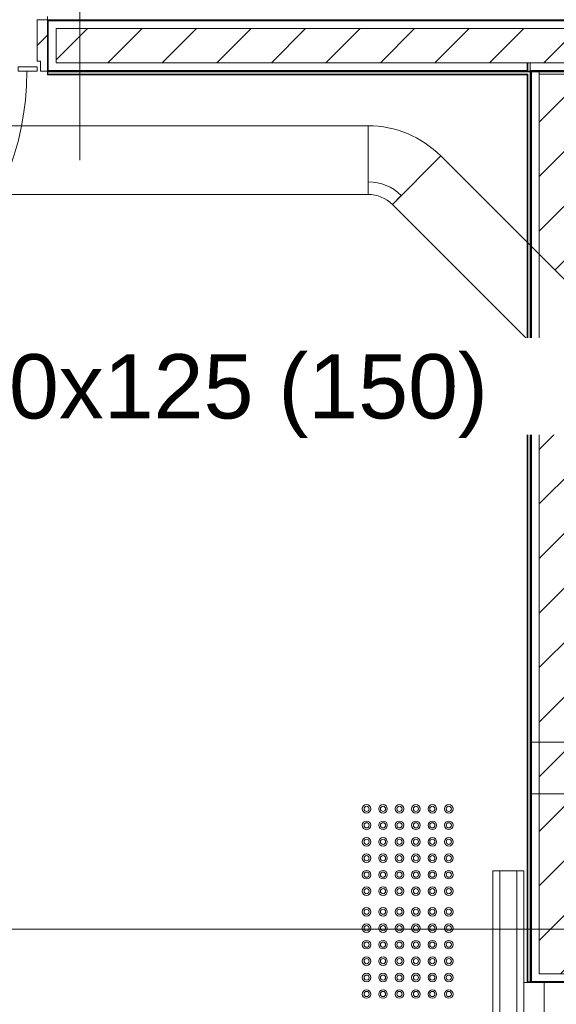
# Model space of a CAD drawing. Header units: metres. Extents: x 3 to 42.2, y -72.9 to -48.7.
# Tile 30 of 189: x 36.1 to 37.7, y -66.6 to -63.7. Entities that reach past the tile are written whole.
import ezdxf

# ---------------------------------------------------------------- set-up
doc = ezdxf.new("R2010")
doc.units = ezdxf.units.M
for name, color, linetype, lineweight in [('A-COLS', 7, 'Continuous', 18), ('A-DOOR', 7, 'Continuous', 18), ('A-GENM', 7, 'Continuous', 18), ('A-WALL', 7, 'Continuous', 18), ('A-WALL-PATT', 7, 'Continuous', 18), ('DUTOS', 7, 'Continuous', 18), ('G-ANNO-SYMB', 7, 'Continuous', 9), ('M-HVAC-DUCT', 7, 'Continuous', 18), ('Q-SPCQ', 7, 'Continuous', 18), ('S-COLS', 7, 'Continuous', 18)]:
    doc.layers.add(name, color=color, linetype=linetype, lineweight=lineweight)
doc.layers.add('M-HVAC-DUCT-IDEN', color=1, linetype='Continuous', lineweight=9, true_color=0xff0000)
doc.styles.add('Arial_1', font='arial.ttf', dxfattribs={"height": 0.1875})
pattern_1 = [(50, (21.555, -62.929), (0.546555, -0.047815), [0.05715, -0.62865]), (355, (21.555, -62.929), (-0.105728, 0.573166), [0.04572, -0.50292]), (100.451, (21.601, -62.933), (0.440828, 0.525349), [0.04857, -0.53427]), (46.184, (21.555, -62.776), (0.813237, -0.12613), [0.08573, -0.94298]), (96.636, (21.623, -62.787), (0.712212, 0.742287), [0.07286, -0.80141]), (351.184, (21.555, -62.776), (0.712217, 0.742274), [0.06858, -0.75438]), (21, (21.631, -62.814), (0.454846, -0.306795), [0.05715, -0.62865]), (326, (21.631, -62.814), (0.185405, 0.55256), [0.04572, -0.50292]), (71.451, (21.669, -62.84), (0.640251, 0.245763), [0.04857, -0.53427]), (37.5, (21.555, -62.929), (0.009261, 0.2536672), [0.02515, -0.47168, 0.02515, -0.48539, -0.50482]), (37.5, (21.555, -62.929), (0.009261, 0.2536672), [-1.007, 0.02515, -0.47968]), (7.5, (21.555, -62.929), (0.200456, 0.300546), [0.02515, -0.26594, 0.02515, -0.46025, -0.1924]), (7.5, (21.555, -62.929), (0.200456, 0.300546), [-0.77648, 0.02515, -0.16726]), (327.5, (21.385, -62.929), (0.4067682, -0.0171882), [0.02515, -0.16535, 0.02515, -0.56921, -0.78867]), (327.5, (21.385, -62.929), (0.4067682, -0.0171882), [-0.78486, 0.02515, -0.76352]), (317.5, (21.309, -62.929), (0.444383, 0.0762794), [0.02515, -0.2225, 0.02515, -0.36957, -0.56007]), (317.5, (21.309, -62.929), (0.444383, 0.0762794), [-0.64237, 0.02515, -0.53492])]
pattern_2 = [(45, (21.555, -62.929), (-0.0795495, 0.0795495), [])]
pattern_3 = [(0, (21.555, -62.929), (0.381, 0.381), [0.1905, -0.5715]), (45, (21.65, -62.929), (-1.90495, 1.90495), []), (90, (21.65, -63.024), (-0.381, 0.381), [0.1905, -0.5715])]

# ---------------------------------------------------------------- blocks, each defined once
blk = doc.blocks.new('porta de vidro sala de aula - SALAS DE AULAS E LABORATÓRIOS-7229952-1PAV')
at = {"layer": 'A-DOOR', "true_color": 0xbababa}
h = blk.add_hatch(dxfattribs=at)
h.set_pattern_fill('FP_6', color=9, style=0, pattern_type=2)
h.set_pattern_definition([(45, (-14.182, 0.89275), (-0.33676, 0.33676), []), (45, (-14.063, 0.89275), (0, 0.673519), []), (45, (-14.301, 0.89275), (0, 0.673519), [])])
h.paths.add_polyline_path([(0.45, -0.075), (0.45, 0.075), (0.42, 0.075), (0.42, -0.045), (0.43, -0.045), (0.43, -0.075)])
h.paths.add_polyline_path([(-0.43, -0.075), (-0.43, -0.045), (-0.42, -0.045), (-0.42, 0.075), (-0.45, 0.075), (-0.45, -0.075)])
at = {"layer": 'A-DOOR', "color": 253, "true_color": 0xaaaaaa}
for p, q in [((-0.42, 0.075), (-0.45, 0.075)), ((-0.42, -0.045), (-0.42, 0.075)), ((0.45, 0.075), (0.42, 0.075)), ((0.42, 0.075), (0.42, -0.045)), ((-0.43, -0.075), (-0.43, -0.045)), ((-0.43, -0.045), (-0.42, -0.045)), ((0.42, -0.045), (0.43, -0.045)), ((0.43, -0.045), (0.43, -0.075)), ((-0.45, -0.075), (-0.43, -0.075)), ((-0.43, -0.075), (-0.4, -0.075)), ((-0.43, -0.895), (-0.43, -0.075)), ((-0.4, -0.075), (-0.4, -0.895)), ((0.365, -0.0615), (0.42, -0.0615)), ((0.365, -0.075), (0.365, -0.0615)), ((0.42, -0.075), (0.365, -0.075)), ((0.42, -0.075), (0.42, -0.0615)), ((0.43, -0.075), (0.45, -0.075)), ((-0.435, -0.37), (-0.43, -0.37)), ((-0.435, -0.42), (-0.435, -0.37)), ((-0.395, -0.37), (-0.4, -0.37)), ((-0.395, -0.42), (-0.395, -0.37)), ((-0.46, -0.375), (-0.435, -0.375)), ((-0.37, -0.375), (-0.395, -0.375)), ((-0.51, -0.765), (-0.51, -0.425)), ((-0.47, -0.425), (-0.47, -0.705)), ((-0.435, -0.415), (-0.46, -0.415)), ((-0.43, -0.42), (-0.435, -0.42)), ((-0.4, -0.42), (-0.395, -0.42)), ((-0.395, -0.415), (-0.37, -0.415)), ((-0.36, -0.425), (-0.36, -0.705)), ((-0.32, -0.765), (-0.32, -0.425)), ((-0.485, -0.705), (-0.485, -0.775)), ((-0.465, -0.705), (-0.485, -0.705)), ((-0.465, -0.775), (-0.465, -0.705)), ((-0.365, -0.775), (-0.365, -0.705)), ((-0.365, -0.705), (-0.345, -0.705)), ((-0.345, -0.705), (-0.345, -0.775)), ((-0.46, -0.775), (-0.435, -0.775)), ((-0.435, -0.77), (-0.43, -0.77)), ((-0.435, -0.82), (-0.435, -0.77)), ((-0.395, -0.77), (-0.4, -0.77)), ((-0.395, -0.82), (-0.395, -0.77)), ((-0.37, -0.775), (-0.395, -0.775)), ((-0.435, -0.785), (-0.455, -0.785)), ((-0.395, -0.785), (-0.375, -0.785)), ((-0.435, -0.815), (-0.46, -0.815)), ((-0.455, -0.805), (-0.435, -0.805)), ((-0.43, -0.82), (-0.435, -0.82)), ((-0.4, -0.82), (-0.395, -0.82)), ((-0.375, -0.805), (-0.395, -0.805)), ((-0.395, -0.815), (-0.37, -0.815)), ((-0.4, -0.895), (-0.43, -0.895))]:
    blk.add_line(p, q, dxfattribs=at)
for centre, radius, start, end in [((-0.43, -0.075), 0.82, 270, 0), ((-0.46, -0.425), 0.05, 90, 180), ((-0.37, -0.425), 0.05, 0, 90), ((-0.46, -0.425), 0.01, 90, 180), ((-0.37, -0.425), 0.01, 0, 90), ((-0.46, -0.765), 0.05, 180, 270), ((-0.455, -0.775), 0.03, 180, 270), ((-0.46, -0.765), 0.01, 240, 270), ((-0.455, -0.775), 0.01, 180, 270), ((-0.375, -0.775), 0.01, 270, 0), ((-0.375, -0.775), 0.03, 270, 360), ((-0.37, -0.765), 0.05, 270, 0), ((-0.37, -0.765), 0.01, 270, 300)]:
    blk.add_arc(centre, radius, start, end, dxfattribs=at)
blk = doc.blocks.new('Porta do elevador _2_ - Porta do elevador-8642129-1PAV')
at = {"layer": 'Q-SPCQ', "color": 253, "true_color": 0xaaaaaa}
for p, q in [((-0.425, -0.095), (-0.425, -0.035)), ((-0.425, -0.035), (-0.275, -0.035)), ((-0.275, -0.035), (-0.275, -0.095)), ((0.675, -0.035), (0.525, -0.035)), ((0.525, -0.035), (0.525, -0.185)), ((0.675, -0.185), (0.675, -0.035)), ((-0.275, -0.075), (0.525, -0.075)), ((-0.75, -0.185), (-0.75, -0.095)), ((-0.75, -0.095), (-0.425, -0.095)), ((-0.275, -0.095), (-0.425, -0.095)), ((-0.275, -0.095), (0.125, -0.095)), ((-0.275, -0.095), (-0.275, -0.135)), ((0.125, -0.135), (0.125, -0.095)), ((0.125, -0.095), (0.525, -0.095)), ((-0.275, -0.115), (-0.75, -0.115)), ((-0.275, -0.135), (0.125, -0.135)), ((0.125, -0.165), (-0.75, -0.165)), ((0.125, -0.145), (0.525, -0.145)), ((0.125, -0.185), (0.125, -0.145)), ((0.125, -0.185), (-0.75, -0.185)), ((0.525, -0.185), (0.125, -0.185)), ((0.525, -0.185), (0.675, -0.185))]:
    blk.add_line(p, q, dxfattribs=at)
blk = doc.blocks.new('_ARQPWR_ACS Piso tátil de alerta - 30 cm Inox-7195133-1PAV')
at = {"layer": 'A-GENM', "color": 253, "true_color": 0xaaaaaa}
for centre, radius, start, end in [((-0.12, 0.12), 0.0125, 0, 180), ((-0.12, 0.12), 0.0125, 180, 360), ((-0.12, 0.12), 0.0075, 360, 180), ((-0.12, 0.12), 0.0075, 180, 360), ((-0.072, 0.12), 0.0125, 0, 180), ((-0.072, 0.12), 0.0125, 180, 360), ((-0.072, 0.12), 0.0075, 360, 180), ((-0.072, 0.12), 0.0075, 180, 360), ((-0.024, 0.12), 0.0125, 0, 180), ((-0.024, 0.12), 0.0125, 180, 360), ((-0.024, 0.12), 0.0075, 360, 180), ((-0.024, 0.12), 0.0075, 180, 360), ((0.024, 0.12), 0.0125, 0, 180), ((0.024, 0.12), 0.0125, 180, 360), ((0.024, 0.12), 0.0075, 360, 180), ((0.024, 0.12), 0.0075, 180, 360), ((0.072, 0.12), 0.0125, 0, 180), ((0.072, 0.12), 0.0125, 180, 360), ((0.072, 0.12), 0.0075, 360, 180), ((0.072, 0.12), 0.0075, 180, 360), ((0.12, 0.12), 0.0125, 0, 180), ((0.12, 0.12), 0.0125, 180, 360), ((0.12, 0.12), 0.0075, 360, 180), ((0.12, 0.12), 0.0075, 180, 360), ((-0.12, 0.072), 0.0125, 0, 180), ((-0.12, 0.072), 0.0125, 180, 360), ((-0.12, 0.072), 0.0075, 360, 180), ((-0.12, 0.072), 0.0075, 180, 360), ((-0.072, 0.072), 0.0125, 0, 180), ((-0.072, 0.072), 0.0125, 180, 360), ((-0.072, 0.072), 0.0075, 360, 180), ((-0.072, 0.072), 0.0075, 180, 360), ((-0.024, 0.072), 0.0125, 0, 180), ((-0.024, 0.072), 0.0125, 180, 360), ((-0.024, 0.072), 0.0075, 360, 180), ((-0.024, 0.072), 0.0075, 180, 360), ((0.024, 0.072), 0.0125, 0, 180), ((0.024, 0.072), 0.0125, 180, 360), ((0.024, 0.072), 0.0075, 360, 180), ((0.024, 0.072), 0.0075, 180, 360), ((0.072, 0.072), 0.0125, 0, 180), ((0.072, 0.072), 0.0125, 180, 360), ((0.072, 0.072), 0.0075, 360, 180), ((0.072, 0.072), 0.0075, 180, 360), ((0.12, 0.072), 0.0125, 0, 180), ((0.12, 0.072), 0.0125, 180, 360), ((0.12, 0.072), 0.0075, 360, 180), ((0.12, 0.072), 0.0075, 180, 360), ((-0.12, 0.024), 0.0125, 0, 180), ((-0.12, 0.024), 0.0075, 360, 180), ((-0.072, 0.024), 0.0125, 0, 180), ((-0.072, 0.024), 0.0075, 360, 180), ((-0.024, 0.024), 0.0125, 0, 180), ((-0.024, 0.024), 0.0075, 360, 180), ((0.024, 0.024), 0.0125, 0, 180), ((0.024, 0.024), 0.0075, 360, 180), ((0.072, 0.024), 0.0125, 0, 180), ((0.072, 0.024), 0.0075, 360, 180), ((0.12, 0.024), 0.0125, 0, 180), ((0.12, 0.024), 0.0075, 360, 180), ((-0.12, 0.024), 0.0125, 180, 360), ((-0.12, 0.024), 0.0075, 180, 360), ((-0.072, 0.024), 0.0125, 180, 360), ((-0.072, 0.024), 0.0075, 180, 360), ((-0.024, 0.024), 0.0125, 180, 360), ((-0.024, 0.024), 0.0075, 180, 360), ((0.024, 0.024), 0.0125, 180, 360), ((0.024, 0.024), 0.0075, 180, 360), ((0.072, 0.024), 0.0125, 180, 360), ((0.072, 0.024), 0.0075, 180, 360), ((0.12, 0.024), 0.0125, 180, 360), ((0.12, 0.024), 0.0075, 180, 360), ((-0.12, -0.024), 0.0125, 0, 180), ((-0.12, -0.024), 0.0125, 180, 360), ((-0.12, -0.024), 0.0075, 360, 180), ((-0.12, -0.024), 0.0075, 180, 360), ((-0.072, -0.024), 0.0125, 0, 180), ((-0.072, -0.024), 0.0125, 180, 360), ((-0.072, -0.024), 0.0075, 360, 180), ((-0.072, -0.024), 0.0075, 180, 360), ((-0.024, -0.024), 0.0125, 0, 180), ((-0.024, -0.024), 0.0125, 180, 360), ((-0.024, -0.024), 0.0075, 360, 180), ((-0.024, -0.024), 0.0075, 180, 360), ((0.024, -0.024), 0.0125, 0, 180), ((0.024, -0.024), 0.0125, 180, 360), ((0.024, -0.024), 0.0075, 360, 180), ((0.024, -0.024), 0.0075, 180, 360), ((0.072, -0.024), 0.0125, 0, 180), ((0.072, -0.024), 0.0125, 180, 360), ((0.072, -0.024), 0.0075, 360, 180), ((0.072, -0.024), 0.0075, 180, 360), ((0.12, -0.024), 0.0125, 0, 180), ((0.12, -0.024), 0.0125, 180, 360), ((0.12, -0.024), 0.0075, 360, 180), ((0.12, -0.024), 0.0075, 180, 360), ((-0.12, -0.072), 0.0125, 0, 180), ((-0.12, -0.072), 0.0125, 180, 360), ((-0.12, -0.072), 0.0075, 360, 180), ((-0.12, -0.072), 0.0075, 180, 360), ((-0.072, -0.072), 0.0125, 0, 180), ((-0.072, -0.072), 0.0125, 180, 360), ((-0.072, -0.072), 0.0075, 360, 180), ((-0.072, -0.072), 0.0075, 180, 360), ((-0.024, -0.072), 0.0125, 0, 180), ((-0.024, -0.072), 0.0125, 180, 360), ((-0.024, -0.072), 0.0075, 360, 180), ((-0.024, -0.072), 0.0075, 180, 360), ((0.024, -0.072), 0.0125, 0, 180), ((0.024, -0.072), 0.0125, 180, 360), ((0.024, -0.072), 0.0075, 360, 180), ((0.024, -0.072), 0.0075, 180, 360), ((0.072, -0.072), 0.0125, 0, 180), ((0.072, -0.072), 0.0125, 180, 360), ((0.072, -0.072), 0.0075, 360, 180), ((0.072, -0.072), 0.0075, 180, 360), ((0.12, -0.072), 0.0125, 0, 180), ((0.12, -0.072), 0.0125, 180, 360), ((0.12, -0.072), 0.0075, 360, 180), ((0.12, -0.072), 0.0075, 180, 360), ((-0.12, -0.12), 0.0125, 0, 180), ((-0.12, -0.12), 0.0075, 360, 180), ((-0.072, -0.12), 0.0125, 0, 180), ((-0.072, -0.12), 0.0075, 360, 180), ((-0.024, -0.12), 0.0125, 0, 180), ((-0.024, -0.12), 0.0075, 360, 180), ((0.024, -0.12), 0.0125, 0, 180), ((0.024, -0.12), 0.0075, 360, 180), ((0.072, -0.12), 0.0125, 0, 180), ((0.072, -0.12), 0.0075, 360, 180), ((0.12, -0.12), 0.0125, 0, 180), ((0.12, -0.12), 0.0075, 360, 180), ((-0.12, -0.12), 0.0125, 180, 360), ((-0.12, -0.12), 0.0075, 180, 360), ((-0.072, -0.12), 0.0125, 180, 360), ((-0.072, -0.12), 0.0075, 180, 360), ((-0.024, -0.12), 0.0125, 180, 360), ((-0.024, -0.12), 0.0075, 180, 360), ((0.024, -0.12), 0.0125, 180, 360), ((0.024, -0.12), 0.0075, 180, 360), ((0.072, -0.12), 0.0125, 180, 360), ((0.072, -0.12), 0.0075, 180, 360), ((0.12, -0.12), 0.0125, 180, 360), ((0.12, -0.12), 0.0075, 180, 360)]:
    blk.add_arc(centre, radius, start, end, dxfattribs=at)
blk = doc.blocks.new('4 GRE - ESCOLA DE CINEMA E AUDIOVISUAL CINE REX R07_rvt-1-1PAV')
at = {"layer": 'A-WALL-PATT', "true_color": 0xeaeaea}
h = blk.add_hatch(dxfattribs=at)
h.set_pattern_fill('FP_21', color=254, style=0, pattern_type=2)
h.set_pattern_definition(pattern_3)
h.paths.add_polyline_path([(39.8685, -63.7464), (39.8685, -63.7454), (36.1888, -63.7449), (36.1888, -63.7414), (36.1873, -63.7414), (36.1873, -63.7464), (39.6846, -63.7464)])
h.paths.add_polyline_path([(35.2873, -63.7464), (35.2873, -63.7414), (35.2858, -63.7414), (35.2858, -63.7449), (35.1671, -63.7449), (35.1671, -63.7464), (35.2154, -63.7464)])
at = {"layer": 'A-WALL-PATT', "true_color": 0xd4d4d4}
h = blk.add_hatch(dxfattribs=at)
h.set_pattern_fill('FP_1', color=254, style=0, pattern_type=2)
h.set_pattern_definition(pattern_1)
h.paths.add_polyline_path([(36.1898, -63.8214), (36.1898, -63.7489), (39.8685, -63.7489), (39.8685, -63.7464), (36.1873, -63.7464), (36.1873, -63.8214)])
h.paths.add_polyline_path([(35.2848, -63.8214), (35.2873, -63.8214), (35.2873, -63.7464), (35.1671, -63.7464), (35.1671, -63.7489), (35.2848, -63.7489)])
h = blk.add_hatch(dxfattribs=at)
h.set_pattern_fill('FP_2', color=254, style=0, pattern_type=2)
h.set_pattern_definition(pattern_2)
h.paths.add_polyline_path([(39.6846, -63.8714), (39.8685, -63.8714), (39.8685, -63.7714), (36.2123, -63.7714), (36.2123, -63.8714), (39.0682, -63.8714)])
h.paths.add_polyline_path([(35.2154, -63.8714), (35.2623, -63.8714), (35.2623, -63.7714), (35.1421, -63.7714), (35.1421, -63.8714), (35.1671, -63.8714)])
h = blk.add_hatch(dxfattribs=at)
h.set_pattern_fill('FP_1', color=254, style=0, pattern_type=2)
h.set_pattern_definition(pattern_1)
h.paths.add_polyline_path([(39.8685, -63.8964), (39.8685, -63.8939), (38.1671, -63.8939), (38.1672, -63.8964), (39.6846, -63.8964)])
h.paths.add_polyline_path([(37.6812, -63.8964), (38.1176, -63.8959), (38.1175, -63.8939), (37.5958, -63.8939), (37.5958, -63.8964), (37.5973, -63.8964)])
h.paths.add_polyline_path([(37.527, -63.8964), (37.5873, -63.8964), (37.5873, -63.8939), (36.1898, -63.8939), (36.1898, -63.8214), (36.1873, -63.8214), (36.1873, -63.8964), (37.2188, -63.8964)])
h.paths.add_polyline_path([(35.2873, -63.8964), (35.2873, -63.8214), (35.2848, -63.8214), (35.2848, -63.8939), (35.1671, -63.8939), (35.1671, -63.8964), (35.2154, -63.8964)])
at = {"layer": 'A-WALL-PATT', "true_color": 0xeaeaea}
h = blk.add_hatch(dxfattribs=at)
h.set_pattern_fill('FP_21', color=254, style=0, pattern_type=2)
h.set_pattern_definition(pattern_3)
h.paths.add_polyline_path([(37.5958, -68.1828), (37.5973, -68.1828), (37.5973, -67.653), (37.5923, -67.653), (37.5923, -67.6545), (37.5958, -67.6545), (37.5958, -68.1727)])
h.paths.add_polyline_path([(37.5923, -66.553), (37.5973, -66.553), (37.5969, -64.6876), (37.5958, -64.6866), (37.5958, -66.5515), (37.5923, -66.5515)])
h.paths.add_polyline_path([(37.5973, -64.4052), (37.5973, -63.8979), (37.5958, -63.8979), (37.5958, -64.4037), (37.5971, -64.405)])
at = {"layer": 'A-WALL-PATT', "true_color": 0xaaaaaa}
h = blk.add_hatch(dxfattribs=at)
h.set_pattern_fill('FP_24', color=253, style=0, pattern_type=2)
h.set_pattern_definition([(45, (21.555, -62.929), (-0.0795495, 0.0795495), []), (135, (21.555, -62.929), (-0.0795495, -0.0795495), [])])
h.paths.add_polyline_path([(39.6846, -63.8979), (39.8685, -63.8979), (39.8685, -63.8964), (38.1671, -63.8964), (38.1672, -63.8979), (39.0682, -63.8979)])
h.paths.add_polyline_path([(37.7473, -63.8979), (37.7473, -63.8964), (37.5998, -63.8964), (37.5998, -63.8979), (37.6812, -63.8979)])
h.paths.add_polyline_path([(37.7488, -63.8979), (38.1175, -63.8977), (38.1175, -63.8964), (37.7488, -63.8964)])
at = {"layer": 'A-WALL-PATT', "true_color": 0xd4d4d4}
h = blk.add_hatch(dxfattribs=at)
h.set_pattern_fill('FP_2', color=254, style=0, pattern_type=2)
h.set_pattern_definition(pattern_2)
h.paths.add_polyline_path([(37.6812, -68.2178), (37.7223, -68.2178), (37.7223, -68.1928), (37.6223, -68.1928), (37.6223, -68.2178)])
h.paths.add_polyline_path([(37.6223, -68.1913), (37.7223, -68.1913), (37.7223, -67.678), (37.6223, -67.678), (37.6223, -68.1843)])
h.paths.add_polyline_path([(37.6723, -66.528), (37.7223, -66.528), (37.7223, -64.8131), (37.6223, -64.7131), (37.6223, -66.528)])
h.paths.add_polyline_path([(37.7223, -64.5302), (37.7223, -63.9049), (37.6223, -63.9049), (37.6223, -64.4302), (37.6508, -64.4587)])
at = {"layer": 'S-COLS', "true_color": 0xaaaaaa}
h = blk.add_hatch(dxfattribs=at)
h.set_pattern_fill('FP_1', color=253, style=0, pattern_type=2)
h.set_pattern_definition(pattern_1)
h.paths.add_polyline_path([(37.5973, -66.0031), (37.8473, -66.0031), (37.8473, -65.8531), (37.5973, -65.8531), (37.5973, -65.9518)])
at = {"layer": 'A-WALL', "color": 253, "true_color": 0xaaaaaa}
for p, q in [((36.1873, -63.7364), (36.1873, -63.7464)), ((36.1873, -63.7464), (36.1873, -63.8964)), ((39.8685, -63.7464), (36.1873, -63.7464)), ((36.1873, -63.7464), (39.8685, -63.7464)), ((36.1898, -63.7489), (36.1898, -63.8214)), ((39.8685, -63.7489), (36.1898, -63.7489)), ((36.2123, -63.7714), (36.2123, -63.8214)), ((39.8685, -63.7714), (36.2123, -63.7714)), ((36.1898, -63.8214), (36.1898, -63.8939)), ((36.2123, -63.8214), (36.2123, -63.8714)), ((36.2123, -63.8714), (37.5789, -63.8714)), ((37.5789, -63.8714), (37.5873, -63.8714)), ((37.5873, -63.8714), (37.5888, -63.8714)), ((37.5873, -63.8714), (37.5873, -63.8939)), ((37.5873, -63.8714), (37.5888, -63.8714)), ((37.5888, -63.8714), (37.5958, -63.8714)), ((37.5888, -63.8714), (37.5888, -63.8964)), ((37.5888, -63.8714), (37.5958, -63.8714)), ((37.5958, -63.8714), (39.8685, -63.8714)), ((37.5958, -63.8714), (37.5958, -63.8939)), ((36.1873, -63.8964), (37.5789, -63.8964)), ((36.1873, -63.8964), (36.1873, -63.9064)), ((37.5789, -63.8964), (36.1873, -63.8964)), ((36.1888, -63.9014), (36.1873, -63.9014)), ((36.1873, -63.9064), (37.5873, -63.9064)), ((37.5873, -63.8979), (36.1888, -63.8979)), ((36.1888, -63.8979), (36.1888, -63.9014)), ((36.1888, -63.9014), (36.1888, -63.9049)), ((36.1888, -63.9049), (37.5873, -63.9049)), ((36.1898, -63.8939), (37.5789, -63.8939)), ((37.5789, -63.8939), (37.5873, -63.8939)), ((37.5789, -63.8964), (37.5873, -63.8964)), ((37.5873, -63.8964), (37.5789, -63.8964)), ((37.5873, -63.8939), (37.5873, -63.8964)), ((37.5888, -63.8964), (37.5873, -63.8964)), ((37.5873, -63.8964), (37.5873, -63.8979)), ((37.5873, -63.8979), (37.5888, -63.8979)), ((37.5873, -63.9049), (37.5888, -63.9049)), ((37.5873, -63.9064), (37.5873, -66.553)), ((37.5958, -63.8964), (37.5888, -63.8964)), ((37.5888, -63.8979), (37.5888, -63.8964)), ((37.5888, -63.8979), (37.5958, -63.8979)), ((37.5888, -63.9049), (37.5888, -66.5515)), ((37.5958, -63.8939), (39.8685, -63.8939)), ((37.5958, -63.8939), (37.5958, -63.8964)), ((37.5973, -63.8964), (37.5958, -63.8964)), ((37.5958, -63.8964), (37.5958, -63.8979)), ((37.5973, -63.8964), (37.5958, -63.8964)), ((37.5958, -66.5515), (37.5958, -63.8979)), ((37.5958, -63.8979), (37.5973, -63.8979)), ((37.5973, -63.8964), (39.8685, -63.8964)), ((37.5973, -63.8964), (37.5973, -63.9064)), ((37.5998, -63.8964), (37.5973, -63.8964)), ((37.5973, -63.8964), (37.5973, -63.9064)), ((37.5973, -63.8979), (37.5973, -63.8964)), ((37.5973, -63.9064), (37.5973, -66.553)), ((37.5973, -66.553), (37.5973, -63.9064)), ((37.6223, -63.8964), (37.5998, -63.8964)), ((37.6223, -63.8964), (37.5998, -63.8964)), ((37.5998, -63.8979), (37.5998, -63.8964)), ((37.5998, -63.8979), (37.6223, -63.8979)), ((37.5998, -63.9064), (37.5998, -63.8979)), ((37.5998, -63.9064), (37.5998, -66.5505)), ((37.7473, -63.8964), (37.6223, -63.8964)), ((37.6223, -63.8979), (37.6223, -63.8964)), ((37.7473, -63.8979), (37.6223, -63.8979)), ((37.6223, -63.9049), (37.6223, -63.8979)), ((37.6223, -63.9049), (37.7223, -63.9049)), ((37.6223, -63.9049), (37.7223, -63.9049)), ((37.6223, -63.9064), (37.6223, -63.9049)), ((37.6223, -63.9064), (37.6223, -66.528)), ((37.5888, -66.5515), (37.5923, -66.5515)), ((37.5923, -66.5515), (37.5958, -66.5515)), ((37.5923, -66.553), (37.5923, -66.5515)), ((37.5998, -66.5505), (37.6723, -66.5505)), ((37.6223, -66.528), (37.6723, -66.528)), ((37.6373, -66.553), (37.7473, -66.553)), ((37.6723, -66.528), (37.7223, -66.528)), ((37.6723, -66.5505), (37.7448, -66.5505))]:
    blk.add_line(p, q, dxfattribs=at)
at = {"layer": 'S-COLS', "color": 253, "true_color": 0xaaaaaa}
for p, q in [((37.8473, -65.8531), (37.5973, -65.8531)), ((37.5973, -65.8531), (37.5973, -66.0031)), ((37.5973, -66.0031), (37.8473, -66.0031))]:
    blk.add_line(p, q, dxfattribs=at)
at = {"layer": 'A-DOOR', "color": 253, "lineweight": 18, "true_color": 0xaaaaaa}
blk.add_blockref('porta de vidro sala de aula - SALAS DE AULAS E LABORATÓRIOS-7229952-1PAV', (35.7373, -63.8214), dxfattribs=at)
at = {"layer": 'A-GENM', "color": 253, "lineweight": 18, "true_color": 0xaaaaaa}
for p in [(37.2386, -66.1671), (37.2386, -66.4671)]:
    blk.add_blockref('_ARQPWR_ACS Piso tátil de alerta - 30 cm Inox-7195133-1PAV', p, dxfattribs=at)
at = {"layer": 'Q-SPCQ', "color": 253, "lineweight": 18, "true_color": 0xaaaaaa, "rotation": 269.9999999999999}
blk.add_blockref('Porta do elevador _2_ - Porta do elevador-8642129-1PAV', (37.6723, -66.978), dxfattribs=at)
blk = doc.blocks.new('Family - P38-299416-1PAV')
at = {"layer": 'S-COLS', "color": 253, "true_color": 0xaaaaaa}
for p, q in [((0.125, 0.075), (-0.125, 0.075)), ((-0.125, 0.075), (-0.125, -0.075)), ((0.125, -0.075), (0.125, 0.075)), ((-0.125, -0.075), (0.125, -0.075))]:
    blk.add_line(p, q, dxfattribs=at)
blk = doc.blocks.new('Family - P38-301556-1PAV')
at = {"layer": 'S-COLS', "color": 253, "true_color": 0xaaaaaa}
for p, q in [((0.125, 0.075), (-0.125, 0.075)), ((-0.125, 0.075), (-0.125, -0.075)), ((0.125, -0.075), (0.125, 0.075)), ((-0.125, -0.075), (0.125, -0.075))]:
    blk.add_line(p, q, dxfattribs=at)
blk = doc.blocks.new('ESTRUTURAL CINE REX _011_IFC-1-1PAV')
at = {"layer": 'A-COLS', "color": 253, "lineweight": 18, "true_color": 0xaaaaaa}
blk.add_blockref('Family - P38-301556-1PAV', (37.7236, -65.9281), dxfattribs=at)
at = {"layer": 'S-COLS', "color": 253, "lineweight": 18, "true_color": 0xaaaaaa}
blk.add_blockref('Family - P38-299416-1PAV', (37.7236, -65.9281), dxfattribs=at)
blk = doc.blocks.new('BTS vanes - 1 Splitter Vanes-906578-1PAV')
at = {"layer": 'M-HVAC-DUCT', "color": 6, "true_color": 0xff00ff}
for p, q in [((-0.0121, 0.1293), (0.1293, -0.0121)), ((-0.0121, 0.1293), (0.0139, 0.1032)), ((-0.0828, -0.1), (-0.0828, 0.1)), ((-0.0828, 0.0632), (-0.0828, 0.1))]:
    blk.add_line(p, q, dxfattribs=at)
for radius in [0.1, 0.1, 0.1368, 0.3]:
    blk.add_arc((-0.0828, 0.2), radius, 270, 315, dxfattribs=at)

msp = doc.modelspace()

# ---------------------------------------------------------------- linework, layer by layer
at = {"layer": 'DUTOS', "color": 6, "true_color": 0xff00ff}
for p, q in [((34.3869, -64.0554), (37.1232, -64.0554)), ((37.1232, -64.0554), (37.1232, -64.2554)), ((37.194, -64.2847), (37.3354, -64.1433)), ((37.3354, -64.1433), (37.9643, -64.7722)), ((34.3869, -64.2554), (37.1232, -64.2554)), ((37.194, -64.2847), (37.8229, -64.9136))]:
    msp.add_line(p, q, dxfattribs=at)
at = {"layer": 'G-ANNO-SYMB'}
msp.add_line((4.1178, -66.3976), (40.6306, -66.3976), dxfattribs=at)
at = {"layer": 'M-HVAC-DUCT-IDEN'}
msp.add_line((36.2818, -64.1554), (36.2818, -63.5301), dxfattribs=at)

# ---------------------------------------------------------------- block references
at = {"lineweight": 5}
for name in ['4 GRE - ESCOLA DE CINEMA E AUDIOVISUAL CINE REX R07_rvt-1-1PAV', 'ESTRUTURAL CINE REX _011_IFC-1-1PAV']:
    msp.add_blockref(name, (0, 0), dxfattribs=at)
at = {"layer": 'M-HVAC-DUCT', "color": 6, "true_color": 0xff00ff, "rotation": 134.9999999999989}
msp.add_blockref('BTS vanes - 1 Splitter Vanes-906578-1PAV', (37.2061, -64.1554), dxfattribs=at)

# ---------------------------------------------------------------- next in the draw order: texts
at = {"layer": 'M-HVAC-DUCT-IDEN', "color": 7, "insert": (35.2015, -64.7213), "char_height": 0.1875, "width": 2.741771, "attachment_point": 1, "style": 'Arial_1', "bg_fill": 3, "box_fill_scale": 1.25, "bg_fill_color": 256, "bg_fill_true_color": 13158600, "bg_fill_transparency": 0}
msp.add_mtext('EX - 200x125 (150)', dxfattribs=at)

doc.saveas('drawing.dxf')
